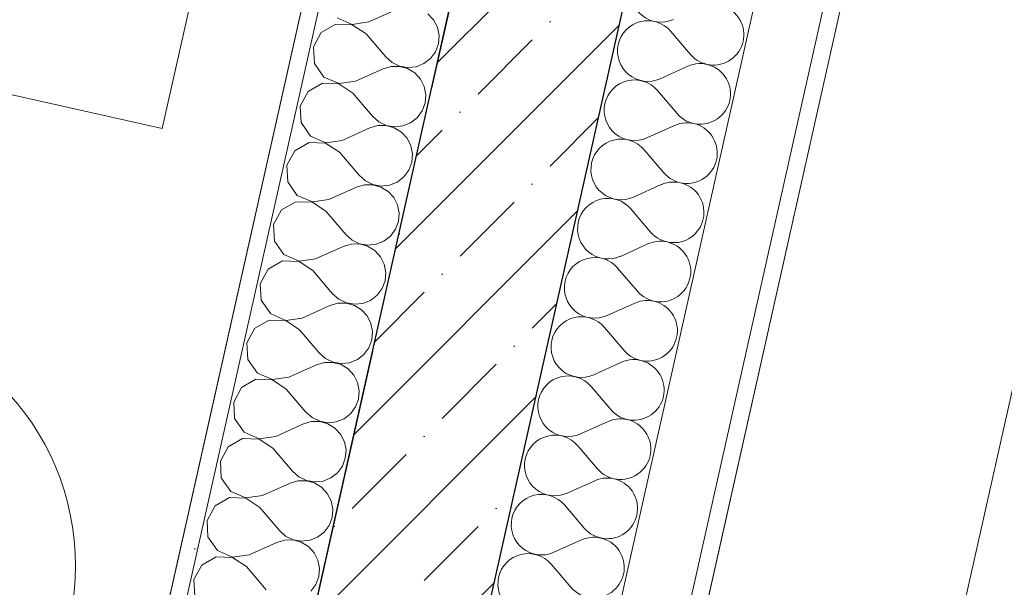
# Model space of a CAD drawing. Header units: millimetres. Extents: x -7218036 to -6972305, y 6116614 to 6334349.
# Tile 176 of 184: x -7168273 to -7167113, y 6147315 to 6147984. Entities that reach past the tile are written whole.
import ezdxf
from ezdxf.enums import TextEntityAlignment as Align

# ---------------------------------------------------------------- set-up
doc = ezdxf.new("R2010")
doc.units = ezdxf.units.MM
doc.header["$MEASUREMENT"] = 0
doc.linetypes.add('Штрихпунктирная', pattern=[670.277762, 352.777767, -176.388884, 0, -141.111112])
for name, color, linetype in [('S - МОП.АР', 7, 'Continuous'), ('АР-Стены_внешние_.АР', 7, 'Continuous'), ('АР-Стены_внутренние_пилоны.АР', 7, 'Continuous'), ('АР-Чертеж-Оси_Осевые размеры.АР', 7, 'Continuous'), ('АР-Чертеж-Размеры.АР', 7, 'Continuous')]:
    doc.layers.add(name, color=color, linetype=linetype)
for name, color, linetype, lineweight in [('АР-Отметки высот.АР_Ном._пера__120', 7, 'Continuous', 0), ('АР-Стены_внешние_.АР_Ном._пера__1', 7, 'Continuous', 0), ('АР-Стены_внешние_.АР_Ном._пера__120', 7, 'Continuous', 0), ('АР-Стены_внутренние_пилоны.АР_Ном._пера__1', 7, 'Continuous', 30), ('АР-Чертеж-Оси_Осевые размеры.АР_Ном._пера__1', 7, 'Continuous', 0), ('АР-Чертеж-Оси_Осевые размеры.АР_Ном._пера__120', 7, 'Continuous', 0), ('АР-Чертеж-Размеры.АР_Ном._пера__1', 7, 'Continuous', 0), ('Паспорта Зон Archicad_Ном._пера__1', 7, 'Continuous', 0)]:
    doc.layers.add(name, color=color, linetype=linetype, lineweight=lineweight)
doc.styles.add('РЎР“Р•РќР•Р\xa0Р\x98Р\xa0_РЎРўР\x98Р›Р¬_1', font='txt')
doc.styles.add('РЎР“Р•РќР•Р\xa0Р\x98Р\xa0_РЎРўР\x98Р›Р¬_3', font='GOTHIC.TTF')
doc.styles.add('РЎР“Р•РќР•Р\xa0Р\x98Р\xa0_РЎРўР\x98Р›Р¬_5', font='GOST_Common.ttf')
doc.dimstyles.new('СГЕНЕРИР_СТИЛЬ__1', dxfattribs={"dimtxt": 150, "dimasz": 142.5, "dimexe": 0.18, "dimexo": 0.0625, "dimgap": 0, "dimtad": 1, "dimdec": 0, "dimzin": 0, "dimdsep": 46, "dimtxsty": 'РЎР“Р•РќР•Р\xa0Р\x98Р\xa0_РЎРўР\x98Р›Р¬_5', "dimblk": 'ARROWHEAD_6', "dimblk1": 'ARROWHEAD_6', "dimblk2": 'ARROWHEAD_6', "dimcen": 0.09, "dimse1": 1, "dimse2": 1, "dimclrd": 7, "dimclre": 7, "dimclrt": 7, "dimazin": 0, "dimtfac": 1, "dimtdec": 4, "dimtmove": 0, "dimatfit": 3, "dimfxl": 1, "dimtolj": 1, "dimtzin": 0, "dimarcsym": 0})
doc.dimstyles.new('СГЕНЕРИР_СТИЛЬ__5', dxfattribs={"dimtxt": 400, "dimasz": 142.5, "dimexe": 0.18, "dimexo": 0.0625, "dimgap": 0, "dimtad": 1, "dimdec": 0, "dimzin": 0, "dimdsep": 46, "dimtxsty": 'РЎР“Р•РќР•Р\xa0Р\x98Р\xa0_РЎРўР\x98Р›Р¬_3', "dimblk": 'ARROWHEAD_6', "dimblk1": 'ARROWHEAD_6', "dimblk2": 'ARROWHEAD_6', "dimcen": 0.09, "dimse1": 1, "dimse2": 1, "dimclrd": 7, "dimclre": 7, "dimclrt": 7, "dimazin": 0, "dimtfac": 1, "dimtdec": 4, "dimtmove": 2, "dimatfit": 3, "dimfxl": 1, "dimtolj": 1, "dimtzin": 0, "dimarcsym": 0})

# ---------------------------------------------------------------- blocks, each defined once
blk = doc.blocks.new('Тамбур_4_51_7', base_point=(-7169481.1, 6147072.6))
at = {"layer": 'Паспорта Зон Archicad_Ном._пера__1', "color": 7, "linetype": 'Continuous', "lineweight": 0}
blk.add_circle((-7168507.7, 6147340.7), 300, dxfattribs=at)
at = {"layer": 'Паспорта Зон Archicad_Ном._пера__1', "color": 7, "lineweight": 0, "style": 'РЎР“Р•РќР•Р\xa0Р\x98Р\xa0_РЎРўР\x98Р›Р¬_1'}
blk.add_attdef('ROOM_NUMBER', text='', height=250, rotation=347.3417, dxfattribs=at).set_placement((-7168507.7, 6147327.3), align=Align.MIDDLE_CENTER)
blk = doc.blocks.new('*X751', base_point=(-6566190.3, 6562677.8))
at = {"layer": 'АР-Стены_внешние_.АР_Ном._пера__1', "color": 7, "linetype": 'Continuous', "lineweight": 0}
for p, q in [((-7167483, 6147942.7), (-7167506.1, 6147969.8)), ((-7167486.1, 6147928.7), (-7167518.7, 6147914.1)), ((-7167498.6, 6147873), (-7167521.8, 6147900.2)), ((-7167501.8, 6147859), (-7167534.3, 6147844.4)), ((-7167514.3, 6147803.3), (-7167537.5, 6147830.5)), ((-7167517.4, 6147789.4), (-7167550, 6147774.7)), ((-7167529.9, 6147733.6), (-7167553.1, 6147760.8)), ((-7167533.1, 6147719.7), (-7167565.6, 6147705)), ((-7167545.6, 6147663.9), (-7167568.8, 6147691.1)), ((-7167548.7, 6147650), (-7167581.3, 6147635.3)), ((-7167561.2, 6147594.2), (-7167584.4, 6147621.4)), ((-7167564.4, 6147580.3), (-7167596.9, 6147565.6)), ((-7167576.9, 6147524.5), (-7167600.1, 6147551.7)), ((-7167580, 6147510.6), (-7167612.6, 6147495.9)), ((-7167592.5, 6147454.8), (-7167615.7, 6147482)), ((-7167595.7, 6147440.9), (-7167628.2, 6147426.2)), ((-7167608.2, 6147385.1), (-7167631.4, 6147412.3)), ((-7167611.3, 6147371.2), (-7167643.9, 6147356.6)), ((-7167623.8, 6147315.4), (-7167647, 6147342.6))]:
    blk.add_line(p, q, dxfattribs=at)
for centre, start, end in [((-7167517.7, 6148016.4), 167.3415, 294.2114), ((-7167455.8, 6147965.9), 220.4716, 114.2114), ((-7167533.3, 6147946.7), 40.4716, 167.3415), ((-7167533.3, 6147946.7), 167.3415, 294.2114), ((-7167471.5, 6147896.2), 220.4716, 114.2114), ((-7167549, 6147877), 40.4716, 167.3415), ((-7167549, 6147877), 167.3415, 294.2114), ((-7167487.1, 6147826.5), 220.4716, 114.2114), ((-7167564.6, 6147807.3), 40.4716, 167.3415), ((-7167564.6, 6147807.3), 167.3415, 294.2114), ((-7167502.8, 6147756.8), 220.4716, 114.2114), ((-7167580.3, 6147737.6), 40.4716, 167.3415), ((-7167580.3, 6147737.6), 167.3415, 294.2114), ((-7167518.4, 6147687.1), 220.4716, 114.2114), ((-7167595.9, 6147667.9), 40.4716, 167.3415), ((-7167595.9, 6147667.9), 167.3415, 294.2114), ((-7167534.1, 6147617.4), 220.4716, 114.2114), ((-7167611.6, 6147598.2), 40.4716, 167.3415), ((-7167611.6, 6147598.2), 167.3415, 294.2114), ((-7167549.7, 6147547.7), 220.4716, 114.2114), ((-7167627.2, 6147528.5), 40.4716, 167.3415), ((-7167627.2, 6147528.5), 167.3415, 294.2114), ((-7167565.4, 6147478), 220.4716, 114.2114), ((-7167642.9, 6147458.8), 40.4716, 167.3415), ((-7167642.9, 6147458.8), 167.3415, 294.2114), ((-7167581, 6147408.3), 220.4716, 114.2114), ((-7167658.5, 6147389.1), 40.4716, 167.3415), ((-7167658.5, 6147389.1), 167.3415, 294.2114), ((-7167596.7, 6147338.6), 220.4716, 114.2114), ((-7167674.2, 6147319.4), 40.4716, 167.3415), ((-7167674.2, 6147319.4), 167.3415, 294.2114)]:
    blk.add_arc(centre, 35.7, start, end, dxfattribs=at)
blk = doc.blocks.new('Стена_259_7', base_point=(-7167944.2, 6146752.9))
at = {"layer": 'АР-Стены_внешние_.АР', "linetype": 'Continuous', "lineweight": 0, "true_color": 0x000000}
h = blk.add_hatch(dxfattribs=at)
h.set_pattern_fill('ЖЕЛЕЗОБЕТОН__PROJECT__0007', color=18, style=0, pattern_type=2)
h.set_pattern_definition([(45, (-6566190.34, 6562677.8), (-84.852814, 84.852814), []), (45, (-6566232.77, 6562720.22), (-84.852814, 84.852814), [90, -30, 0, -30])])
h.paths.add_polyline_path([(-7167484.1, 6149170.1), (-7167507.2, 6149154.8), (-7168046.1, 6146755.3), (-7167805.2, 6146915.3), (-7167307.7, 6149130.5)])
at = {"layer": 'АР-Стены_внешние_.АР_Ном._пера__1', "color": 7, "linetype": 'Continuous', "lineweight": 0}
for p, q in [((-7167523.6, 6147119.6), (-7167006.6, 6149421.6)), ((-7167606, 6147117.6), (-7167117.5, 6149292.8))]:
    blk.add_line(p, q, dxfattribs=at)
at = {"layer": 'АР-Стены_внешние_.АР_Ном._пера__1', "color": 7, "linetype": 'Continuous', "lineweight": 30}
blk.add_line((-7167769.9, 6147072.5), (-7167307.7, 6149130.5), dxfattribs=at)
at = {"layer": 'АР-Стены_внешние_.АР_Ном._пера__1', "color": 7, "linetype": 'Continuous', "lineweight": 0, "flags": 128}
blk.add_lwpolyline([(-7167504.1, 6147115.2), (-7166969.5, 6149495.3)], dxfattribs=at)
at = {"layer": 'АР-Стены_внешние_.АР_Ном._пера__1', "color": 7, "linetype": 'Continuous', "lineweight": 30, "flags": 128}
blk.add_lwpolyline([(-7167507.2, 6149154.8), (-7168046.1, 6146755.3)], dxfattribs=at)
at = {"layer": 'АР-Стены_внешние_.АР', "color": 7, "lineweight": 0}
blk.add_blockref('*X751', (-6566190.3, 6562677.8), dxfattribs=at)
blk = doc.blocks.new('Стандартный Маркер Сетки[149]_7', base_point=(-7167491.3, 6149223.3))
at = {"layer": 'АР-Чертеж-Оси_Осевые размеры.АР_Ном._пера__120', "color": 7, "linetype": 'Штрихпунктирная', "lineweight": 0}
blk.add_line((-7167710.4, 6148247.6), (-7172273, 6127933.2), dxfattribs=at)
at = {"layer": 'АР-Чертеж-Оси_Осевые размеры.АР_Ном._пера__120', "color": 7, "lineweight": 0, "style": 'РЎР“Р•РќР•Р\xa0Р\x98Р\xa0_РЎРўР\x98Р›Р¬_3'}
blk.add_attdef('AC_MarkerText_1', text='', height=350, rotation=347.3417, dxfattribs=at).set_placement((-7172531.7, 6126650.8), align=Align.TOP_CENTER)
blk = doc.blocks.new('Стандартный Маркер Сетки[181]_7', base_point=(-7167491.3, 6149223.3))
at = {"layer": 'АР-Чертеж-Оси_Осевые размеры.АР_Ном._пера__120', "color": 7, "linetype": 'Штрихпунктирная', "lineweight": 0}
blk.add_line((-7167710.4, 6148247.6), (-7172273, 6127933.2), dxfattribs=at)
at = {"layer": 'АР-Чертеж-Оси_Осевые размеры.АР_Ном._пера__120', "color": 7, "lineweight": 0, "style": 'РЎР“Р•РќР•Р\xa0Р\x98Р\xa0_РЎРўР\x98Р›Р¬_3'}
blk.add_attdef('AC_MarkerText_1', text='', height=350, rotation=347.3417, dxfattribs=at).set_placement((-7172531.7, 6126650.8), align=Align.TOP_CENTER)
blk = doc.blocks.new('*D1042', base_point=(-6566190.3, 6562677.8))
at = {"layer": 'АР-Чертеж-Размеры.АР_Ном._пера__1', "color": 7, "linetype": 'Continuous', "lineweight": 0, "transparency": 16777216}
for p, q in [((-7168033.3, 6150234.8), (-7168095, 6149960.4)), ((-7167974.6, 6150154.3), (-7168153.8, 6150040.8)), ((-7168064.2, 6150097.6), (-7168173.9, 6150122.2)), ((-7166112.8, 6149659.3), (-7168064.2, 6150097.6)), ((-7166082, 6149796.5), (-7166143.6, 6149522.1)), ((-7166202.4, 6149602.5), (-7166023.2, 6149716)), ((-7166003, 6149634.6), (-7166112.8, 6149659.3))]:
    blk.add_line(p, q, dxfattribs=at)
at = {"layer": 'АР-Чертеж-Размеры.АР_Ном._пера__1', "color": 7, "lineweight": 0, "transparency": 16777216, "insert": (-7167314.5, 6149959.9), "char_height": 150, "attachment_point": 7, "rotation": 347.3417, "style": 'РЎР“Р•РќР•Р\xa0Р\x98Р\xa0_РЎРўР\x98Р›Р¬_5'}
blk.add_mtext('\\A1;{\\pql;\\fGOST Common|b0|i0|c204|p0;\\W1.000000;2\xa0000}', dxfattribs=at)
blk = doc.blocks.new('ARROWHEAD_6')
at = {"color": 0, "linetype": 'Continuous', "lineweight": 0}
for p, q in [((-0.5, -0.5), (0.5, 0.5)), ((0, 0), (-1, 0))]:
    blk.add_line(p, q, dxfattribs=at)
blk = doc.blocks.new('*D1242', base_point=(-6566190.3, 6562677.8))
at = {"layer": 'АР-Чертеж-Размеры.АР_Ном._пера__1', "color": 7, "linetype": 'Continuous', "lineweight": 0, "transparency": 16777216}
for p, q in [((-7166676.5, 6149450), (-7166651.9, 6149559.7)), ((-7166619.8, 6149360.4), (-7166733.3, 6149539.6)), ((-7166539.3, 6149419.2), (-7166813.7, 6149480.8)), ((-7167215.5, 6147050.4), (-7166676.5, 6149450)), ((-7167272.2, 6147140), (-7167158.7, 6146960.8)), ((-7167078.2, 6147019.6), (-7167352.7, 6147081.2)), ((-7167240.1, 6146940.7), (-7167215.5, 6147050.4))]:
    blk.add_line(p, q, dxfattribs=at)
at = {"layer": 'АР-Чертеж-Размеры.АР_Ном._пера__1', "color": 7, "lineweight": 0, "transparency": 16777216, "insert": (-7167029.2, 6148016.7), "char_height": 150, "attachment_point": 7, "rotation": 77.3417, "style": 'РЎР“Р•РќР•Р\xa0Р\x98Р\xa0_РЎРўР\x98Р›Р¬_5'}
blk.add_mtext('\\A1;{\\pql;\\fGOST Common|b0|i0|c204|p0;\\W1.000000;2\xa0459}', dxfattribs=at)
blk = doc.blocks.new('*X1320', base_point=(-6566190.3, 6562677.8))
at = {"layer": 'АР-Стены_внутренние_пилоны.АР_Ном._пера__1', "color": 7, "linetype": 'Continuous', "lineweight": 0}
for p, q in [((-7167862.2, 6147980.9), (-7167829.6, 6147995.5)), ((-7167785.7, 6147983.4), (-7167792.4, 6147990.6)), ((-7167901, 6147978.4), (-7167918, 6147968.7)), ((-7167881.5, 6147977.7), (-7167901, 6147978.4)), ((-7167899.4, 6147985.8), (-7167881.5, 6147978)), ((-7167881.5, 6147978), (-7167862.2, 6147980.9)), ((-7167865.3, 6147966.9), (-7167881.5, 6147977.7)), ((-7167781.2, 6147974.6), (-7167785.7, 6147983.4)), ((-7167779.3, 6147964.9), (-7167781.2, 6147974.6)), ((-7167918, 6147968.7), (-7167927.3, 6147951.6)), ((-7167865.3, 6147966.9), (-7167842.1, 6147939.7)), ((-7167780.1, 6147955.1), (-7167779.3, 6147964.9)), ((-7167927.3, 6147951.6), (-7167926.2, 6147932.1)), ((-7167783.6, 6147945.9), (-7167780.1, 6147955.1)), ((-7167842.1, 6147939.7), (-7167834.7, 6147933.2)), ((-7167789.4, 6147937.9), (-7167783.6, 6147945.9)), ((-7167926.2, 6147932.1), (-7167915.1, 6147916.1)), ((-7167835.8, 6147928.6), (-7167845.2, 6147925.8)), ((-7167825.9, 6147928.6), (-7167835.8, 6147928.6)), ((-7167834.7, 6147933.2), (-7167825.9, 6147928.9)), ((-7167825.9, 6147928.9), (-7167816.2, 6147927.2)), ((-7167816.4, 6147926), (-7167825.9, 6147928.6)), ((-7167816.2, 6147927.2), (-7167806.4, 6147928.2)), ((-7167806.4, 6147928.2), (-7167797.2, 6147931.9)), ((-7167797.2, 6147931.9), (-7167789.4, 6147937.9)), ((-7167877.8, 6147911.2), (-7167845.2, 6147925.8)), ((-7167808, 6147920.9), (-7167816.4, 6147926)), ((-7167801.3, 6147913.7), (-7167808, 6147920.9)), ((-7167916.7, 6147908.7), (-7167933.7, 6147899)), ((-7167897.2, 6147908), (-7167916.7, 6147908.7)), ((-7167915.1, 6147916.1), (-7167897.1, 6147908.3)), ((-7167881, 6147897.2), (-7167897.2, 6147908)), ((-7167897.1, 6147908.3), (-7167877.8, 6147911.2)), ((-7167796.8, 6147904.9), (-7167801.3, 6147913.7)), ((-7167794.9, 6147895.2), (-7167796.8, 6147904.9)), ((-7167933.7, 6147899), (-7167943, 6147881.9)), ((-7167881, 6147897.2), (-7167857.8, 6147870.1)), ((-7167795.8, 6147885.4), (-7167794.9, 6147895.2)), ((-7167943, 6147881.9), (-7167941.9, 6147862.4)), ((-7167799.2, 6147876.2), (-7167795.8, 6147885.4)), ((-7167857.8, 6147870.1), (-7167850.4, 6147863.5)), ((-7167805.1, 6147868.2), (-7167799.2, 6147876.2)), ((-7167941.9, 6147862.4), (-7167930.7, 6147846.4)), ((-7167851.5, 6147858.9), (-7167860.9, 6147856.1)), ((-7167841.6, 6147858.9), (-7167851.5, 6147858.9)), ((-7167850.4, 6147863.5), (-7167841.5, 6147859.2)), ((-7167832.1, 6147856.3), (-7167841.6, 6147858.9)), ((-7167841.5, 6147859.2), (-7167831.8, 6147857.5)), ((-7167831.8, 6147857.5), (-7167822, 6147858.6)), ((-7167822, 6147858.6), (-7167812.9, 6147862.2)), ((-7167812.9, 6147862.2), (-7167805.1, 6147868.2)), ((-7167893.5, 6147841.5), (-7167860.9, 6147856.1)), ((-7167823.7, 6147851.2), (-7167832.1, 6147856.3)), ((-7167817, 6147844), (-7167823.7, 6147851.2)), ((-7167932.4, 6147839), (-7167949.3, 6147829.3)), ((-7167912.9, 6147838.4), (-7167932.4, 6147839)), ((-7167930.7, 6147846.4), (-7167912.8, 6147838.6)), ((-7167896.6, 6147827.5), (-7167912.9, 6147838.4)), ((-7167912.8, 6147838.6), (-7167893.5, 6147841.5)), ((-7167812.5, 6147835.2), (-7167817, 6147844)), ((-7167810.6, 6147825.5), (-7167812.5, 6147835.2)), ((-7167949.3, 6147829.3), (-7167958.6, 6147812.2)), ((-7167896.6, 6147827.5), (-7167873.4, 6147800.4)), ((-7167811.4, 6147815.7), (-7167810.6, 6147825.5)), ((-7167958.6, 6147812.2), (-7167957.6, 6147792.7)), ((-7167814.9, 6147806.5), (-7167811.4, 6147815.7)), ((-7167873.4, 6147800.4), (-7167866.1, 6147793.8)), ((-7167820.8, 6147798.6), (-7167814.9, 6147806.5)), ((-7167957.6, 6147792.7), (-7167946.4, 6147776.7)), ((-7167867.1, 6147789.2), (-7167876.6, 6147786.4)), ((-7167857.3, 6147789.3), (-7167867.1, 6147789.2)), ((-7167866.1, 6147793.8), (-7167857.2, 6147789.5)), ((-7167847.8, 6147786.6), (-7167857.3, 6147789.3)), ((-7167857.2, 6147789.5), (-7167847.5, 6147787.8)), ((-7167847.5, 6147787.8), (-7167837.7, 6147788.9)), ((-7167837.7, 6147788.9), (-7167828.5, 6147792.5)), ((-7167828.5, 6147792.5), (-7167820.8, 6147798.6)), ((-7167909.2, 6147771.8), (-7167876.6, 6147786.4)), ((-7167839.4, 6147781.5), (-7167847.8, 6147786.6)), ((-7167832.7, 6147774.3), (-7167839.4, 6147781.5)), ((-7167948, 6147769.3), (-7167965, 6147759.7)), ((-7167928.5, 6147768.7), (-7167948, 6147769.3)), ((-7167946.4, 6147776.7), (-7167928.5, 6147769)), ((-7167928.5, 6147769), (-7167909.2, 6147771.8)), ((-7167912.3, 6147757.8), (-7167928.5, 6147768.7)), ((-7167828.2, 6147765.5), (-7167832.7, 6147774.3)), ((-7167826.3, 6147755.8), (-7167828.2, 6147765.5)), ((-7167965, 6147759.7), (-7167974.3, 6147742.5)), ((-7167912.3, 6147757.8), (-7167889.1, 6147730.7)), ((-7167827.1, 6147746), (-7167826.3, 6147755.8)), ((-7167974.3, 6147742.5), (-7167973.2, 6147723)), ((-7167830.6, 6147736.8), (-7167827.1, 6147746)), ((-7167889.1, 6147730.7), (-7167881.7, 6147724.1)), ((-7167836.4, 6147728.9), (-7167830.6, 6147736.8)), ((-7167973.2, 6147723), (-7167962.1, 6147707)), ((-7167882.8, 6147719.5), (-7167892.2, 6147716.7)), ((-7167872.9, 6147719.6), (-7167882.8, 6147719.5)), ((-7167881.7, 6147724.1), (-7167872.9, 6147719.8)), ((-7167872.9, 6147719.8), (-7167863.2, 6147718.2)), ((-7167863.4, 6147716.9), (-7167872.9, 6147719.6)), ((-7167863.2, 6147718.2), (-7167853.4, 6147719.2)), ((-7167853.4, 6147719.2), (-7167844.2, 6147722.8)), ((-7167844.2, 6147722.8), (-7167836.4, 6147728.9)), ((-7167924.8, 6147702.1), (-7167892.2, 6147716.7)), ((-7167855, 6147711.8), (-7167863.4, 6147716.9)), ((-7167848.3, 6147704.6), (-7167855, 6147711.8)), ((-7167963.7, 6147699.7), (-7167980.7, 6147690)), ((-7167944.2, 6147699), (-7167963.7, 6147699.7)), ((-7167962.1, 6147707), (-7167944.1, 6147699.3)), ((-7167928, 6147688.2), (-7167944.2, 6147699)), ((-7167944.1, 6147699.3), (-7167924.8, 6147702.1)), ((-7167843.8, 6147695.8), (-7167848.3, 6147704.6)), ((-7167841.9, 6147686.1), (-7167843.8, 6147695.8)), ((-7167980.7, 6147690), (-7167990, 6147672.8)), ((-7167928, 6147688.2), (-7167904.8, 6147661)), ((-7167842.8, 6147676.3), (-7167841.9, 6147686.1)), ((-7167990, 6147672.8), (-7167988.9, 6147653.3)), ((-7167846.2, 6147667.1), (-7167842.8, 6147676.3)), ((-7167852.1, 6147659.2), (-7167846.2, 6147667.1)), ((-7167988.9, 6147653.3), (-7167977.7, 6147637.3)), ((-7167898.5, 6147649.8), (-7167907.9, 6147647)), ((-7167904.8, 6147661), (-7167897.4, 6147654.4)), ((-7167888.6, 6147649.9), (-7167898.5, 6147649.8)), ((-7167897.4, 6147654.4), (-7167888.5, 6147650.2)), ((-7167879.1, 6147647.3), (-7167888.6, 6147649.9)), ((-7167888.5, 6147650.2), (-7167878.8, 6147648.5)), ((-7167878.8, 6147648.5), (-7167869, 6147649.5)), ((-7167869, 6147649.5), (-7167859.9, 6147653.2)), ((-7167859.9, 6147653.2), (-7167852.1, 6147659.2)), ((-7167940.5, 6147632.4), (-7167907.9, 6147647)), ((-7167870.7, 6147642.1), (-7167879.1, 6147647.3)), ((-7167864, 6147634.9), (-7167870.7, 6147642.1)), ((-7167979.4, 6147630), (-7167996.3, 6147620.3)), ((-7167959.9, 6147629.3), (-7167979.4, 6147630)), ((-7167977.7, 6147637.3), (-7167959.8, 6147629.6)), ((-7167943.6, 6147618.5), (-7167959.9, 6147629.3)), ((-7167959.8, 6147629.6), (-7167940.5, 6147632.4)), ((-7167859.5, 6147626.1), (-7167864, 6147634.9)), ((-7167996.3, 6147620.3), (-7168005.6, 6147603.1)), ((-7167943.6, 6147618.5), (-7167920.4, 6147591.3)), ((-7167857.6, 6147616.5), (-7167859.5, 6147626.1)), ((-7167858.4, 6147606.6), (-7167857.6, 6147616.5)), ((-7168005.6, 6147603.1), (-7168004.6, 6147583.6)), ((-7167861.9, 6147597.4), (-7167858.4, 6147606.6)), ((-7167867.8, 6147589.5), (-7167861.9, 6147597.4)), ((-7168004.6, 6147583.6), (-7167993.4, 6147567.6)), ((-7167914.1, 6147580.1), (-7167923.6, 6147577.4)), ((-7167920.4, 6147591.3), (-7167913.1, 6147584.8)), ((-7167904.3, 6147580.2), (-7167914.1, 6147580.1)), ((-7167913.1, 6147584.8), (-7167904.2, 6147580.5)), ((-7167894.8, 6147577.6), (-7167904.3, 6147580.2)), ((-7167904.2, 6147580.5), (-7167894.5, 6147578.8)), ((-7167894.5, 6147578.8), (-7167884.7, 6147579.8)), ((-7167884.7, 6147579.8), (-7167875.5, 6147583.5)), ((-7167875.5, 6147583.5), (-7167867.8, 6147589.5)), ((-7167956.2, 6147562.7), (-7167923.6, 6147577.4)), ((-7167886.3, 6147572.4), (-7167894.8, 6147577.6)), ((-7167879.7, 6147565.2), (-7167886.3, 6147572.4)), ((-7167995, 6147560.3), (-7168012, 6147550.6)), ((-7167975.5, 6147559.6), (-7167995, 6147560.3)), ((-7167993.4, 6147567.6), (-7167975.5, 6147559.9)), ((-7167975.5, 6147559.9), (-7167956.2, 6147562.7)), ((-7167959.3, 6147548.8), (-7167975.5, 6147559.6)), ((-7167875.2, 6147556.4), (-7167879.7, 6147565.2)), ((-7168012, 6147550.6), (-7168021.3, 6147533.4)), ((-7167959.3, 6147548.8), (-7167936.1, 6147521.6)), ((-7167873.3, 6147546.8), (-7167875.2, 6147556.4)), ((-7167874.1, 6147536.9), (-7167873.3, 6147546.8)), ((-7168021.3, 6147533.4), (-7168020.2, 6147513.9)), ((-7167877.6, 6147527.7), (-7167874.1, 6147536.9)), ((-7167883.4, 6147519.8), (-7167877.6, 6147527.7)), ((-7168020.2, 6147513.9), (-7168009.1, 6147497.9)), ((-7167929.8, 6147510.4), (-7167939.2, 6147507.7)), ((-7167936.1, 6147521.6), (-7167928.7, 6147515.1)), ((-7167919.9, 6147510.5), (-7167929.8, 6147510.4)), ((-7167928.7, 6147515.1), (-7167919.9, 6147510.8)), ((-7167919.9, 6147510.8), (-7167910.2, 6147509.1)), ((-7167910.4, 6147507.9), (-7167919.9, 6147510.5)), ((-7167900.4, 6147510.1), (-7167891.2, 6147513.8)), ((-7167891.2, 6147513.8), (-7167883.4, 6147519.8)), ((-7167971.8, 6147493), (-7167939.2, 6147507.7)), ((-7167902, 6147502.8), (-7167910.4, 6147507.9)), ((-7167910.2, 6147509.1), (-7167900.4, 6147510.1)), ((-7167895.3, 6147495.5), (-7167902, 6147502.8)), ((-7168010.7, 6147490.6), (-7168027.7, 6147480.9)), ((-7167991.2, 6147489.9), (-7168010.7, 6147490.6)), ((-7168009.1, 6147497.9), (-7167991.1, 6147490.2)), ((-7167975, 6147479.1), (-7167991.2, 6147489.9)), ((-7167991.1, 6147490.2), (-7167971.8, 6147493)), ((-7167890.8, 6147486.7), (-7167895.3, 6147495.5)), ((-7168027.7, 6147480.9), (-7168037, 6147463.7)), ((-7167975, 6147479.1), (-7167951.8, 6147451.9)), ((-7167888.9, 6147477.1), (-7167890.8, 6147486.7)), ((-7167889.8, 6147467.3), (-7167888.9, 6147477.1)), ((-7167893.2, 6147458), (-7167889.8, 6147467.3)), ((-7168037, 6147463.7), (-7168035.9, 6147444.3)), ((-7167899.1, 6147450.1), (-7167893.2, 6147458)), ((-7168035.9, 6147444.3), (-7168024.7, 6147428.3)), ((-7167945.5, 6147440.7), (-7167954.9, 6147438)), ((-7167951.8, 6147451.9), (-7167944.4, 6147445.4)), ((-7167935.6, 6147440.8), (-7167945.5, 6147440.7)), ((-7167944.4, 6147445.4), (-7167935.5, 6147441.1)), ((-7167926.1, 6147438.2), (-7167935.6, 6147440.8)), ((-7167935.5, 6147441.1), (-7167925.8, 6147439.4)), ((-7167916, 6147440.4), (-7167906.9, 6147444.1)), ((-7167906.9, 6147444.1), (-7167899.1, 6147450.1)), ((-7167987.5, 6147423.3), (-7167954.9, 6147438)), ((-7167917.7, 6147433.1), (-7167926.1, 6147438.2)), ((-7167925.8, 6147439.4), (-7167916, 6147440.4)), ((-7167911, 6147425.8), (-7167917.7, 6147433.1)), ((-7168026.4, 6147420.9), (-7168043.3, 6147411.2)), ((-7168006.9, 6147420.2), (-7168026.4, 6147420.9)), ((-7168024.7, 6147428.3), (-7168006.8, 6147420.5)), ((-7167990.6, 6147409.4), (-7168006.9, 6147420.2)), ((-7168006.8, 6147420.5), (-7167987.5, 6147423.3)), ((-7167906.5, 6147417.1), (-7167911, 6147425.8)), ((-7168043.3, 6147411.2), (-7168052.6, 6147394.1)), ((-7167990.6, 6147409.4), (-7167967.4, 6147382.2)), ((-7167904.6, 6147407.4), (-7167906.5, 6147417.1)), ((-7167905.4, 6147397.6), (-7167904.6, 6147407.4)), ((-7167908.9, 6147388.3), (-7167905.4, 6147397.6)), ((-7168052.6, 6147394.1), (-7168051.6, 6147374.6)), ((-7167914.7, 6147380.4), (-7167908.9, 6147388.3)), ((-7168051.6, 6147374.6), (-7168040.4, 6147358.6)), ((-7167961.1, 6147371), (-7167970.6, 6147368.3)), ((-7167967.4, 6147382.2), (-7167960.1, 6147375.7)), ((-7167951.3, 6147371.1), (-7167961.1, 6147371)), ((-7167960.1, 6147375.7), (-7167951.2, 6147371.4)), ((-7167941.8, 6147368.5), (-7167951.3, 6147371.1)), ((-7167951.2, 6147371.4), (-7167941.5, 6147369.7)), ((-7167931.7, 6147370.7), (-7167922.5, 6147374.4)), ((-7167922.5, 6147374.4), (-7167914.7, 6147380.4)), ((-7168003.2, 6147353.6), (-7167970.6, 6147368.3)), ((-7167933.3, 6147363.4), (-7167941.8, 6147368.5)), ((-7167941.5, 6147369.7), (-7167931.7, 6147370.7)), ((-7167926.6, 6147356.1), (-7167933.3, 6147363.4)), ((-7168042, 6147351.2), (-7168059, 6147341.5)), ((-7168022.5, 6147350.5), (-7168042, 6147351.2)), ((-7168040.4, 6147358.6), (-7168022.5, 6147350.8)), ((-7168022.5, 6147350.8), (-7168003.2, 6147353.6)), ((-7168006.3, 6147339.7), (-7168022.5, 6147350.5)), ((-7167922.2, 6147347.4), (-7167926.6, 6147356.1)), ((-7168059, 6147341.5), (-7168068.3, 6147324.4)), ((-7168006.3, 6147339.7), (-7167983.1, 6147312.5)), ((-7167920.3, 6147337.7), (-7167922.2, 6147347.4)), ((-7167921.1, 6147327.9), (-7167920.3, 6147337.7)), ((-7167924.6, 6147318.7), (-7167921.1, 6147327.9)), ((-7168068.3, 6147324.4), (-7168067.2, 6147304.9)), ((-7167930.4, 6147310.7), (-7167924.6, 6147318.7))]:
    blk.add_line(p, q, dxfattribs=at)
blk = doc.blocks.new('Стена_355_7', base_point=(-7167585.3, 6149192.9))
at = {"layer": 'АР-Стены_внутренние_пилоны.АР', "linetype": 'Continuous', "lineweight": 0, "true_color": 0x000000}
h = blk.add_hatch(dxfattribs=at)
h.set_pattern_fill('ШТУКАТУРКА__ГИПС_01_0007', color=18, style=0, pattern_type=2)
h.set_pattern_definition([(45, (-6566190.34, 6563027.8), (-111.369318, 111.369318), [0, -105, 0, -157.5]), (110, (-6565840.34, 6563027.8), (148.001588, 53.868173), [0, -77, 0, -133])])
h.paths.add_polyline_path([(-7167672.6, 6149192), (-7168227.5, 6146723.5), (-7168208, 6146719.2), (-7167653.1, 6149187.6)])
at = {"layer": 'АР-Стены_внутренние_пилоны.АР_Ном._пера__1', "color": 7, "linetype": 'Continuous', "lineweight": 0}
blk.add_line((-7167653.1, 6149187.6), (-7168208, 6146719.2), dxfattribs=at)
at = {"layer": 'АР-Стены_внутренние_пилоны.АР_Ном._пера__1', "color": 7, "linetype": 'Continuous', "lineweight": 0, "flags": 128}
for points in [[(-7167672.6, 6149192), (-7168227.5, 6146723.5)], [(-7168061.7, 6146686.3), (-7167506.8, 6149154.7)]]:
    blk.add_lwpolyline(points, dxfattribs=at)
at = {"layer": 'АР-Стены_внутренние_пилоны.АР', "color": 7, "lineweight": 0}
blk.add_blockref('*X1320', (-6566190.3, 6562677.8), dxfattribs=at)
blk = doc.blocks.new('*D1448', base_point=(-6566190.3, 6562677.8))
at = {"layer": 'АР-Чертеж-Оси_Осевые размеры.АР_Ном._пера__1', "color": 7, "linetype": 'Continuous', "lineweight": 0, "transparency": 16777216}
for p, q in [((-7213199.7, 6159412.3), (-7213313.2, 6159591.5)), ((-7213393.6, 6159532.7), (-7213119.2, 6159471.1)), ((-7213256.4, 6159501.9), (-7216759.3, 6143905.5)), ((-7216816, 6143995.1), (-7216702.6, 6143815.8)), ((-7216896.5, 6143936.3), (-7216622.1, 6143874.6)), ((-7216759.3, 6143905.5), (-7216784, 6143795.7))]:
    blk.add_line(p, q, dxfattribs=at)
at = {"layer": 'АР-Чертеж-Оси_Осевые размеры.АР_Ном._пера__1', "color": 7, "lineweight": 0, "transparency": 16777216, "insert": (-7214875.7, 6152657), "char_height": 400, "attachment_point": 7, "rotation": 77.3417, "style": 'РЎР“Р•РќР•Р\xa0Р\x98Р\xa0_РЎРўР\x98Р›Р¬_3'}
blk.add_mtext('\\A1;{\\pql;\\fCentury Gothic|b0|i0|c204|p0;\\W1.000000;15\xa0985}', dxfattribs=at)

msp = doc.modelspace()

# ---------------------------------------------------------------- linework, layer by layer
at = {"layer": 'S - МОП.АР', "color": 254, "linetype": 'Continuous', "lineweight": 0, "true_color": 0xdadada, "flags": 128}
msp.add_lwpolyline([(-7169565, 6149617.3), (-7170115.1, 6147168.3), (-7168222.6, 6146743.2), (-7167672.6, 6149192.2)], close=True, dxfattribs=at)
at = {"layer": 'АР-Отметки высот.АР_Ном._пера__120', "color": 7, "linetype": 'Continuous', "lineweight": 0, "flags": 128}
msp.add_lwpolyline([(-7169371.8, 6148573.9), (-7168012.6, 6148268.6), (-7168105.4, 6147855.4), (-7169464.6, 6148160.6)], close=True, dxfattribs=at)
at = {"layer": 'АР-Стены_внешние_.АР_Ном._пера__120', "color": 7, "linetype": 'Continuous', "lineweight": 0}
msp.add_lwpolyline([(-7161011.8, 6146220.7), (-7164427.7, 6146987.9), (-7164548.2, 6146451.4), (-7167504.1, 6147115.2), (-7166658.2, 6150881.3), (-7175585, 6152886.2), (-7176044, 6150842.4), (-7179303.3, 6151574.4), (-7179355.9, 6151340.3), (-7182673.2, 6152085.4), (-7186157.5, 6136571.5), (-7164282.4, 6131658.4)], dxfattribs=at)

# ---------------------------------------------------------------- block references
at = {"layer": 'S - МОП.АР', "color": 7, "linetype": 'Continuous', "lineweight": 0}
msp.add_blockref('Тамбур_4_51_7', (-7169481.1, 6147072.6), dxfattribs=at).add_auto_attribs({'ROOM_NUMBER': '4'})
at = {"layer": 'АР-Стены_внешние_.АР', "color": 7, "lineweight": 0}
msp.add_blockref('Стена_259_7', (-7167944.2, 6146752.9), dxfattribs=at)
at = {"layer": 'АР-Стены_внутренние_пилоны.АР', "color": 7, "lineweight": 0}
msp.add_blockref('Стена_355_7', (-7167585.3, 6149192.9), dxfattribs=at)
at = {"layer": 'АР-Чертеж-Оси_Осевые размеры.АР', "color": 8, "linetype": 'Continuous', "lineweight": 15}
for name in ['Стандартный Маркер Сетки[149]_7', 'Стандартный Маркер Сетки[181]_7']:
    msp.add_blockref(name, (-7167491.3, 6149223.3), dxfattribs=at)

# ---------------------------------------------------------------- dimensions: what is measured, and where the dimension line sits
at = {"layer": 'АР-Чертеж-Оси_Осевые размеры.АР', "color": 7, "linetype": 'Continuous', "lineweight": 0}
dim = msp.add_linear_dim(base=(-7216759.3, 6143905.5), p1=(-7132164.6, 6141289.1), p2=(-7215874.1, 6143706.6), angle=257.3417, dimstyle='СГЕНЕРИР_СТИЛЬ__5', dxfattribs=at)
dim.commit()
dim.dimension.update_dxf_attribs({"geometry": '*D1448', "text_midpoint": (-7214887.2, 6153518.8), "dimtype": 160, "text_rotation": 77.3417})
at = {"layer": 'АР-Чертеж-Размеры.АР', "color": 7, "linetype": 'Continuous', "lineweight": 0}
for base, p1, p2, angle, picture, middle, turn in [((-7168064.2, 6150097.6), (-7166826.5, 6146481.4), (-7168239, 6149319.2), 167.3417, '*D1042', (-7167047.1, 6149976.7), 347.3417), ((-7166676.5, 6149450), (-7167504.1, 6147115.2), (-7167160.3, 6149558.6), 77.3417, '*D1242', (-7167046, 6148284.2), 77.3417)]:
    dim = msp.add_linear_dim(base=base, p1=p1, p2=p2, angle=angle, dimstyle='СГЕНЕРИР_СТИЛЬ__1', dxfattribs=at)
    dim.commit()
    dim.dimension.update_dxf_attribs({"geometry": picture, "text_midpoint": middle, "dimtype": 160, "text_rotation": turn})

doc.saveas('drawing.dxf')
